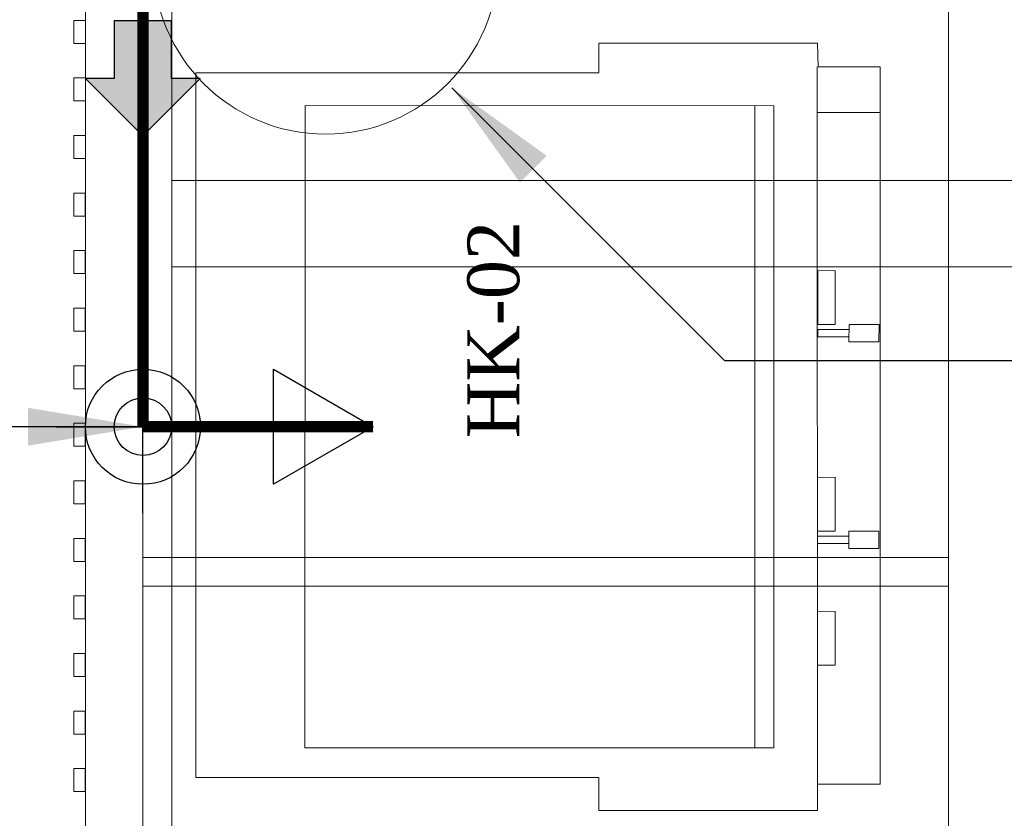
# Model space of a CAD drawing. Header units: millimetres. Extents: x -4432 to 16719, y 0 to 7071.
# Tile 5 of 17: x 699 to 1554, y 1293 to 1987. Entities that reach past the tile are written whole.
import ezdxf

# ---------------------------------------------------------------- set-up
doc = ezdxf.new("R2010")
doc.units = ezdxf.units.MM
for name, color, linetype, true_color in [('CIVIL LAYER', 9, 'Continuous', 0x808080), ('PLUMBING-WS-CW-PIPE', 5, 'Continuous', 0x0000ff), ('WATER-CW-PIPE', 5, 'Continuous', 0x0000ff)]:
    doc.layers.add(name, color=color, linetype=linetype, true_color=true_color)
for name, color, linetype, lineweight, true_color in [('FP & RCP XERF$0$CKD - Kit Text', 9, 'Continuous', 0, 0x808080), ('FW BOTTLE', 7, 'Continuous', 5, 0x00e0e0), ('GREY SCALE', 9, 'Continuous', 0, 0x808080)]:
    doc.layers.add(name, color=color, linetype=linetype, lineweight=lineweight, true_color=true_color)
doc.layers.add('TAG', color=7, linetype='Continuous')
doc.styles.add('FP & RCP XERF$0$style12', font='BOOKOSI.TTF')
doc.styles.add('ROMANS-100', font='romans.shx')
doc.dimstyles.new('CLOSSED FILLED-ROMANS-100', dxfattribs={"dimtxt": 100, "dimasz": 100, "dimexe": 50, "dimexo": 50, "dimgap": 50, "dimtad": 1, "dimdec": 0, "dimzin": 0, "dimdsep": 46, "dimtxsty": 'ROMANS-100', "dimcen": 0.09, "dimclrd": 256, "dimclre": 256, "dimclrt": 256, "dimadec": 0, "dimazin": 0, "dimtfac": 1, "dimtdec": 0, "dimtofl": 0, "dimtmove": 0, "dimatfit": 3, "dimfxl": 1, "dimtolj": 1, "dimtzin": 0, "dimarcsym": 0})

# ---------------------------------------------------------------- blocks, each defined once
blk = doc.blocks.new('A$C117b6ec8')
at = {"layer": 'FP & RCP XERF$0$CKD - Kit Text', "insert": (256.93, -1031.43), "char_height": 45, "width": 538.5, "attachment_point": 2, "rotation": 90, "style": 'FP & RCP XERF$0$style12'}
blk.add_mtext('HK-02', dxfattribs=at)
blk = doc.blocks.new('FLOOR PLAN')
at = {"layer": 'FW BOTTLE'}
blk.add_circle((963.14, 2037.43), 150, dxfattribs=at)
at = {"layer": 'GREY SCALE'}
for p, q in [((754.37, 44.64), (754.36, 3574.62)), ((829.37, 119.64), (829.37, 3499.62)), ((754.37, 2749.06), (754.37, 44.64)), ((804.37, 2749.06), (804.37, 44.64)), ((1504.37, 2724.06), (1504.37, 894.64)), ((744.45, 1986.21), (754.45, 1986.21)), ((744.46, 1966.21), (744.46, 1986.21)), ((754.45, 1986.21), (754.45, 1966.21)), ((754.45, 1966.21), (744.45, 1966.21)), ((1200.51, 1940.78, 0), (1200.45, 1966.41, 0)), ((1200.45, 1966.41, 0), (1390.56, 1966.39, 0)), ((1390.56, 1966.39, 0), (1391.07, 1945.75, 0)), ((1390.54, 1322.64, 0), (1390.36, 1945.75, 0)), ((1391.07, 1945.75, 0), (1444.95, 1945.77, 0)), ((1444.95, 1945.77, 0), (1444.86, 1322.66, 0)), ((744.45, 1936.21), (754.45, 1936.21)), ((744.46, 1916.22), (744.46, 1936.21)), ((754.45, 1936.21), (754.45, 1916.21)), ((850.23, 1328.5, 0), (850.3, 1940.75, 0)), ((850.3, 1940.75, 0), (1200.51, 1940.78, 0)), ((754.45, 1916.21), (744.45, 1916.22)), ((945.18, 1354.25, 0), (945.25, 1912.18, 0)), ((945.25, 1912.18, 0), (1352.56, 1912.13, 0)), ((1335.93, 1912.16, 0), (1335.95, 1354.23, 0)), ((1352.56, 1912.13, 0), (1352.57, 1354.21, 0)), ((1390.57, 1906.31, 0), (1444.88, 1906.23, 0)), ((744.45, 1886.22), (754.45, 1886.22)), ((744.46, 1866.22), (744.46, 1886.22)), ((754.45, 1886.22), (754.45, 1866.22)), ((754.45, 1866.22), (744.45, 1866.22)), ((754.37, 1847.13), (754.36, 1847.13)), ((829.37, 1847.13), (2340.7, 1847.13)), ((744.3, 1836.22), (754.3, 1836.22)), ((744.3, 1816.22), (744.3, 1836.22)), ((754.3, 1836.22), (754.3, 1816.22)), ((754.3, 1816.22), (744.3, 1816.22)), ((744.3, 1786.22), (754.3, 1786.22)), ((744.3, 1766.22), (744.3, 1786.22)), ((754.3, 1786.22), (754.3, 1766.22)), ((754.37, 1772.13), (754.36, 1772.13)), ((829.37, 1772.13), (2340.7, 1772.13)), ((754.3, 1766.22), (744.3, 1766.22)), ((1405.91, 1768.85, 0), (1390.71, 1768.77, 0)), ((1390.71, 1768.77, 0), (1390.74, 1722.06, 0)), ((1405.95, 1722.03, 0), (1405.91, 1768.85, 0)), ((744.3, 1736.22), (754.3, 1736.22)), ((744.3, 1716.23), (744.3, 1736.22)), ((754.3, 1736.22), (754.3, 1716.22)), ((1390.74, 1722.06, 0), (1405.95, 1722.03, 0)), ((1417.9, 1722.12, 0), (1417.87, 1706.91, 0)), ((1443.97, 1722.08, 0), (1417.9, 1722.12, 0)), ((1443.94, 1706.87, 0), (1443.97, 1722.08, 0)), ((754.3, 1716.22), (744.3, 1716.23)), ((1390.73, 1717.71, 0), (1390.72, 1711.19, 0)), ((1390.72, 1711.19, 0), (1417.88, 1711.26, 0)), ((1417.89, 1717.78, 0), (1390.73, 1717.71, 0)), ((1417.88, 1711.26, 0), (1417.89, 1717.78, 0)), ((1417.87, 1706.91, 0), (1443.94, 1706.87, 0)), ((744.28, 1686.22), (754.28, 1686.22)), ((744.28, 1666.23), (744.28, 1686.22)), ((754.28, 1686.22), (754.28, 1666.22)), ((754.28, 1666.22), (744.28, 1666.23)), ((744.28, 1636.23), (754.28, 1636.23)), ((744.28, 1616.23), (744.28, 1636.23)), ((754.28, 1636.23), (754.28, 1616.23)), ((754.28, 1616.23), (744.28, 1616.23)), ((744.28, 1586.23), (754.28, 1586.23)), ((744.28, 1566.24), (744.28, 1586.23)), ((754.28, 1586.23), (754.28, 1566.23)), ((1405.79, 1589.32, 0), (1390.58, 1589.24, 0)), ((1390.58, 1589.24, 0), (1390.62, 1542.53, 0)), ((1405.82, 1542.5, 0), (1405.79, 1589.32, 0)), ((754.28, 1566.23), (744.28, 1566.24)), ((1390.62, 1542.53, 0), (1405.82, 1542.5, 0)), ((1417.77, 1542.59, 0), (1417.75, 1527.38, 0)), ((1443.85, 1542.55, 0), (1417.77, 1542.59, 0)), ((1443.82, 1527.34, 0), (1443.85, 1542.55, 0)), ((744.28, 1536.23), (754.28, 1536.23)), ((744.28, 1516.24), (744.28, 1536.23)), ((754.28, 1536.23), (754.28, 1516.23)), ((1390.61, 1538.18, 0), (1390.6, 1531.66, 0)), ((1390.6, 1531.66, 0), (1417.76, 1531.73, 0)), ((1417.77, 1538.24, 0), (1390.61, 1538.18, 0)), ((1417.76, 1531.73, 0), (1417.77, 1538.24, 0)), ((1417.75, 1527.38, 0), (1443.82, 1527.34, 0)), ((754.28, 1516.23), (744.28, 1516.24)), ((804.58, 1519.74), (1504.37, 1519.74)), ((804.58, 1494.74), (1504.37, 1494.74)), ((744.3, 1486.24), (754.3, 1486.24)), ((744.3, 1466.24), (744.3, 1486.24)), ((754.3, 1486.24), (754.3, 1466.24)), ((1390.57, 1472.87, 0), (1390.6, 1426.16, 0)), ((1405.78, 1472.84, 0), (1390.57, 1472.87, 0)), ((1405.81, 1426.13, 0), (1405.78, 1472.84, 0)), ((754.3, 1466.24), (744.3, 1466.24)), ((744.3, 1436.24), (754.3, 1436.24)), ((744.3, 1416.24), (744.3, 1436.24)), ((754.3, 1436.24), (754.3, 1416.24)), ((1390.6, 1426.16, 0), (1405.81, 1426.13, 0)), ((754.3, 1416.24), (744.3, 1416.24)), ((744.3, 1386.24), (754.3, 1386.24)), ((744.3, 1366.24), (744.3, 1386.24)), ((754.3, 1386.24), (754.3, 1366.24)), ((754.3, 1366.24), (744.3, 1366.24)), ((1352.57, 1354.21, 0), (945.18, 1354.25, 0)), ((744.3, 1336.24), (754.3, 1336.24)), ((744.3, 1316.25), (744.3, 1336.24)), ((754.3, 1336.24), (754.3, 1316.24)), ((1200.44, 1328.53, 0), (850.23, 1328.5, 0)), ((1200.5, 1299.85, 0), (1200.44, 1328.53, 0)), ((1444.86, 1322.66, 0), (1390.54, 1322.64, 0)), ((1390.54, 1322.64, 0), (1390.61, 1299.83, 0)), ((754.3, 1316.24), (744.3, 1316.25)), ((1390.61, 1299.83, 0), (1200.5, 1299.85, 0))]:
    blk.add_line(p, q, dxfattribs=at)
at = {"color": 6}
blk.add_blockref('A$C117b6ec8', (829.37, 2749.06), dxfattribs=at)
blk = doc.blocks.new('STOP COCK')
at = {"layer": 'WATER-CW-PIPE'}
for p, q in [((0, 75), (0, -75)), ((-75, 0), (75, 0)), ((-50, -113.4), (50, -113.4)), ((0, -200), (-50, -113.4)), ((50, -113.4), (0, -200))]:
    blk.add_line(p, q, dxfattribs=at)
at = {"layer": 'WATER-CW-PIPE', "const_width": 10}
blk.add_lwpolyline([(0, 0), (0, -200)], dxfattribs=at)
at = {"layer": 'WATER-CW-PIPE'}
for radius in [50, 25]:
    blk.add_circle((0, 0), radius, dxfattribs=at)

msp = doc.modelspace()

# ---------------------------------------------------------------- hatches: boundary and pattern name
at = {"layer": 'PLUMBING-WS-CW-PIPE'}
h = msp.add_hatch(color=256, dxfattribs=at)
h.dxf.hatch_style = 1
h.paths.add_polyline_path([(780.98, 1935.86), (756.06, 1935.86), (805.91, 1886), (855.77, 1935.86), (830.84, 1935.86), (830.84, 1985.72), (780.98, 1985.72)])

# ---------------------------------------------------------------- linework, layer by layer
msp.add_lwpolyline([(805.91, 1886), (855.77, 1935.86), (830.84, 1935.86), (830.84, 1985.72), (780.98, 1985.72), (780.98, 1935.86), (756.06, 1935.86), (805.91, 1886)], dxfattribs=at)
at = {"layer": 'WATER-CW-PIPE', "const_width": 10}
msp.add_lwpolyline([(805.91, 2479.02), (805.91, 1633.21)], dxfattribs=at)

# ---------------------------------------------------------------- block references
at = {"layer": 'CIVIL LAYER'}
msp.add_blockref('FLOOR PLAN', (1.54, 0), dxfattribs=at)
at = {"layer": 'PLUMBING-WS-CW-PIPE', "rotation": 90}
msp.add_blockref('STOP COCK', (805.91, 1633.21, 0), dxfattribs=at)

# ---------------------------------------------------------------- leaders
at = {"layer": 'TAG'}
for points in [[(1074.36, 1927.76), (1311.34, 1690.78), (1660.04, 1690.78)], [(805.91, 1633.21), (-292.27, 1633.21)]]:
    msp.add_leader(points, dimstyle='CLOSSED FILLED-ROMANS-100', override={"dimtad": 0}, dxfattribs=at)

doc.saveas('drawing.dxf')
